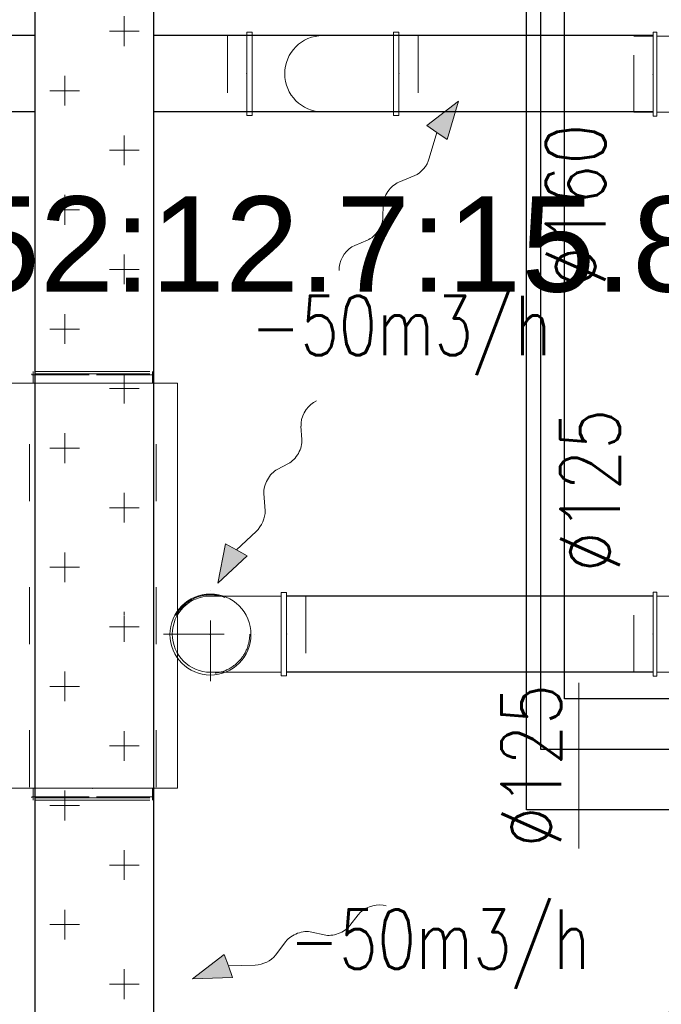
# Model space of a CAD drawing. Header units: millimetres. Extents: x -367720 to -162733, y 309172 to 337444.
# Tile 151 of 256: x -355609 to -354263, y 323507 to 325573. Entities that reach past the tile are written whole.
import ezdxf
from ezdxf.enums import TextEntityAlignment as Align

# ---------------------------------------------------------------- set-up
doc = ezdxf.new("R2010")
doc.units = ezdxf.units.MM
doc.header["$LTSCALE"] = 10
doc.header["$MEASUREMENT"] = 0
doc.linetypes.add('ACAD_ISO03W100', pattern=[30, 12, -18])
doc.linetypes.add('DASHDOT', pattern=[25.4, 12.7, -6.35, 0, -6.35])
doc.layers.get('0').update_dxf_attribs({"color": 255, "lineweight": 13})
for name, color, linetype in [('dveřní mřížky', 1, 'Continuous'), ('LATS_PIPE_REFRIGERANT', 3, 'Continuous'), ('vzt-stavebni prostupy', 30, 'Continuous')]:
    doc.layers.add(name, color=color, linetype=linetype)
for name, color, linetype, lineweight in [('LATS_PIPE_REFRIGERANT_INDEX', 1, 'Continuous', 0), ('VZ1', 6, 'Continuous', 18), ('vzt-izolace', 50, 'Continuous', 9), ('vzt-odvod', 6, 'Continuous', 40), ('vzt-osy', 50, 'DASHDOT', 9), ('vzt-popis', 81, 'Continuous', 20), ('vzt-přívod', 2, 'Continuous', 40), ('vzt-spiro', 50, 'Continuous', 5), ('vzt-tenká', 2, 'Continuous', 20), ('vzt-čárkkovaná', 50, 'ACAD_ISO03W100', 9)]:
    doc.layers.add(name, color=color, linetype=linetype, lineweight=lineweight)
doc.styles.add('LATS_ANNO', font='arial.ttf')
doc.styles.add('PITSIMP8', font='pitsimp8')
doc.styles.add('ROMANS', font='ROMANS.shx', dxfattribs={"height": 80})
doc.styles.add('Romans c', font='romans.shx')

# ---------------------------------------------------------------- blocks, each defined once
blk = doc.blocks.new('A$C44164CF6')
at = {"layer": 'LATS_PIPE_REFRIGERANT', "ltscale": 5}
for p, q in [((317.4, 5227.9), (317.4, 9349.4)), ((267.4, 5121.5), (267.4, 9129.7)), ((237.4, 4994.5), (237.4, 9019.7)), ((877.2, 5227.9), (317.4, 5227.9)), ((877.2, 5121.5), (267.4, 5121.5)), ((877.2, 4994.5), (237.4, 4994.5))]:
    blk.add_line(p, q, dxfattribs=at)
at = {"layer": 'LATS_PIPE_REFRIGERANT_INDEX', "color": 7, "style": 'LATS_ANNO'}
blk.add_text('9.52:12.7:15.88', height=200, dxfattribs=at).set_placement((769.9, 6182.2), align=Align.MIDDLE_RIGHT)
at = {"layer": 'VZ1', "extrusion": (0, -1, -1.22461e-16), "style": 'ROMANS', "width": 0.8, "flags": 1}
for tag, p in [('MATERIAL', (-2269.1, 3112.5, -14812.2)), ('PRIRUBA', (-2269.1, 3112.5, -14812.2)), ('PRUTOK', (-2269.1, 3112.5, -14812.2)), ('PLOCHA', (-2269.1, 3112.5, -14812.2)), ('OBVOD', (-2269.1, 3112.5, -14812.2)), ('NAZEV', (-2269.1, 3112.5, -14812.2)), ('USEK', (-2269.1, 3112.5, -14812.2)), ('KOTA', (-2269.1, 3112.5, -14812.2)), ('TVAR', (-2269.1, 3112.5, -14812.2)), ('NB2', (-2269.1, 3112.5, -14812.2)), ('NB1', (-2269.1, 3112.5, -14812.2)), ('POS', (-2269.1, 3112.5, -14812.2)), ('DB', (-2269.1, 3112.5, -14812.2)), ('DA', (-2269.1, 3112.5, -14812.2)), ('B2', (-2269.1, 3112.5, -14812.2)), ('A2', (-2269.1, 3112.5, -14812.2)), ('B1', (-2269.1, 3112.5, -14812.2)), ('A1', (-2269.1, 3112.5, -14812.2)), ('LT', (-2269.1, 3112.5, -14812.2)), ('MATERIAL', (99885.3, 3112.5, -14812.2)), ('PRIRUBA', (99885.3, 3112.5, -14812.2)), ('PRUTOK', (99885.3, 3112.5, -14812.2)), ('PLOCHA', (99885.3, 3112.5, -14812.2)), ('OBVOD', (99885.3, 3112.5, -14812.2)), ('NAZEV', (99885.3, 3112.5, -14812.2)), ('USEK', (99885.3, 3112.5, -14812.2)), ('KOTA', (99885.3, 3112.5, -14812.2)), ('TVAR', (99885.3, 3112.5, -14812.2)), ('NB2', (99885.3, 3112.5, -14812.2)), ('NB1', (99885.3, 3112.5, -14812.2)), ('POS', (99885.3, 3112.5, -14812.2)), ('DB', (99885.3, 3112.5, -14812.2)), ('DA', (99885.3, 3112.5, -14812.2)), ('B2', (99885.3, 3112.5, -14812.2)), ('B1', (99885.3, 3112.5, -14812.2)), ('LT', (99885.3, 3112.5, -14812.2)), ('A2', (99885.3, 3112.5, -14812.2)), ('A1', (99885.3, 3112.5, -14812.2))]:
    blk.add_attdef(tag, p, '', height=1, rotation=180, dxfattribs=at)
at = {"layer": 'VZ1', "extrusion": (1.22461e-16, 1, 4.44089e-16), "style": 'ROMANS', "width": 0.8, "flags": 1}
for tag, p in [('MATERIAL', (2269.1, 2852.5, 14812.2)), ('PRIRUBA', (2269.1, 2852.5, 14812.2)), ('IZOLACE', (2269.1, 2852.5, 14812.2)), ('PRUTOK', (2269.1, 2852.5, 14812.2)), ('PLOCHA', (2269.1, 2852.5, 14812.2)), ('NASTCE', (2269.1, 2852.5, 14812.2)), ('OBVOD', (2269.1, 2852.5, 14812.2)), ('NAZEV', (2269.1, 2852.5, 14812.2)), ('USEK', (2269.1, 2852.5, 14812.2)), ('KOTA', (2269.1, 2852.5, 14812.2)), ('TVAR', (2269.1, 2852.5, 14812.2)), ('NB2', (2269.1, 2852.5, 14812.2)), ('NB1', (2269.1, 2852.5, 14812.2)), ('POS', (2269.1, 2852.5, 14812.2)), ('VS', (2269.1, 2852.5, 14812.2)), ('B1', (2269.1, 2852.5, 14812.2)), ('A1', (2269.1, 2852.5, 14812.2)), ('LT', (2269.1, 2852.5, 14812.2)), ('MATERIAL', (-99885.3, 2852.5, 14812.2)), ('PRIRUBA', (-99885.3, 2852.5, 14812.2)), ('IZOLACE', (-99885.3, 2852.5, 14812.2)), ('PRUTOK', (-99885.3, 2852.5, 14812.2)), ('PLOCHA', (-99885.3, 2852.5, 14812.2)), ('NASTCE', (-99885.3, 2852.5, 14812.2)), ('OBVOD', (-99885.3, 2852.5, 14812.2)), ('NAZEV', (-99885.3, 2852.5, 14812.2)), ('USEK', (-99885.3, 2852.5, 14812.2)), ('KOTA', (-99885.3, 2852.5, 14812.2)), ('TVAR', (-99885.3, 2852.5, 14812.2)), ('NB2', (-99885.3, 2852.5, 14812.2)), ('NB1', (-99885.3, 2852.5, 14812.2)), ('POS', (-99885.3, 2852.5, 14812.2)), ('B1', (-99885.3, 2852.5, 14812.2)), ('VS', (-99885.3, 2852.5, 14812.2)), ('LT', (-99885.3, 2852.5, 14812.2)), ('A1', (-99885.3, 2852.5, 14812.2))]:
    blk.add_attdef(tag, p, '', height=1, dxfattribs=at)
blk = doc.blocks.new('2DLUK051')
at = {"color": 0, "linetype": 'ByBlock'}
for p, q in [((0.0368, 0.572), (0.0234, 0.5864)), ((-0.029, 0.372), (0.033, 0.4318)), ((0.029, 0.172), (-0.029, 0.228)), ((-0.05, -0.0482), (0.029, 0.028)), ((0, -0.3), (-0.0694, -0.1663)), ((-0.1038, -0.3), (0, -0.5)), ((-0.1038, -0.3), (0, -0.3)), ((0, -0.5), (0.1038, -0.3)), ((0.1038, -0.3), (0, -0.3))]:
    blk.add_line(p, q, dxfattribs=at)
for centre, start, end in [((-0.0364, 0.5038), 313.9193, 42.9591), ((0.0403, 0.3), 133.9193, 226.0807), ((-0.0403, 0.1), 313.9193, 46.0807), ((0.0193, -0.1202), 133.9193, 207.4395)]:
    blk.add_arc(centre, 0.1, start, end, dxfattribs=at)
blk.add_solid([(-0.1038, -0.3), (0.1038, -0.3), (0, -0.5)], dxfattribs=at)
at = {"linetype": 'ByBlock', "style": 'PITSIMP8', "flags": 9}
for tag, p in [('RAUM/GRUPPE', (-0.1081, 0.1556)), ('BEZEICHNUNG', (-0.1081, 0.1756)), ('POS.NR.G-LV', (-0.1081, 0.1356)), ('FABRIKAT', (-0.1081, 0.1156)), ('KENNUNG', (-0.1081, 0.0756)), ('LEISTUNG', (-0.1081, 0.0556)), ('TYP', (-0.1081, 0.0956)), ('VOLUMENSTROM', (-0.1081, 0.0356)), ('DRUCK/-STUFE', (-0.1081, 0.0156)), ('ANSCHLUSS', (-0.1081, -0.0044)), ('GROESSE', (-0.1081, -0.0244)), ('DN', (-0.1081, -0.0444)), ('TEMPERATUR', (-0.1081, -0.0644)), ('SCHUTZART', (-0.1081, -0.1044)), ('DREHZAHL', (-0.1081, -0.0844)), ('SPANNUNG/FREQUENZ', (-0.1081, -0.1244)), ('GEWICHT', (-0.1081, -0.1444)), ('FREI', (-0.1081, -0.1644)), ('FREI', (-0.1081, -0.1844)), ('FREI', (-0.1081, -0.2044))]:
    blk.add_attdef(tag, text='', height=0.01, dxfattribs=at).set_placement(p, align=Align.MIDDLE)
blk = doc.blocks.new('A$C075450A5')
at = {"layer": 'vzt-spiro'}
for p, q in [((148.5, 87.4), (148.5, -87.4)), ((148.5, 87.4), (159.6, 87.4)), ((159.6, 87.4), (159.6, -87.4)), ((0, 80), (148.5, 80)), ((0, -80), (148.6, -80)), ((148.5, -87.4), (159.6, -87.4))]:
    blk.add_line(p, q, dxfattribs=at)
blk.add_arc((0, 0), 80, 90, 270, dxfattribs=at)
blk.add_point((159.7, 0), dxfattribs=at)
at = {"layer": 'vzt-čárkkovaná'}
for p, q in [((200, 80), (159.7, 80)), ((200, 80), (200, -80)), ((200, -80), (159.7, -80))]:
    blk.add_line(p, q, dxfattribs=at)
blk = doc.blocks.new('A$C585E0356')
at = {"layer": 'vzt-osy'}
for p, q in [((0, -98.4), (0, 98.4)), ((-98.4, 0), (98.4, 0))]:
    blk.add_line(p, q, dxfattribs=at)
for p in [(0, -0.8), (0.8, 0)]:
    blk.add_point(p, dxfattribs=at)
at = {"layer": 'vzt-tenká', "ltscale": 100}
blk.add_circle((0, -0.8), 85, dxfattribs=at)
at = {"layer": 'vzt-čárkkovaná'}
blk.add_circle((0, 0), 82.5, dxfattribs=at)
blk = doc.blocks.new('A$C1BC01E27')
at = {"layer": 'vzt-spiro'}
for p, q in [((82, 210), (82, 202)), ((82, 210), (258, 210)), ((82, 210), (82, 202)), ((258, 210), (258, 202)), ((258, 202), (82, 202)), ((90, 202), (90, 160)), ((250, 202), (250, 160)), ((40, 168), (48, 168)), ((40, -8), (40, 168)), ((48, 168), (48, 168)), ((48, 168), (48, -8)), ((300, 168), (292, 168)), ((292, 168), (292, -8)), ((300, -8), (300, 168)), ((48, 160), (90, 160)), ((90, 160), (170, 80)), ((250, 160), (170, 80)), ((292, 160), (250, 160)), ((48, 0), (292, 0)), ((40, -8), (48, -8)), ((40, -8), (48, -8)), ((300, -8), (292, -8))]:
    blk.add_line(p, q, dxfattribs=at)
for p in [(170, 210), (40, 80), (300, 80)]:
    blk.add_point(p, dxfattribs=at)
at = {"layer": 'vzt-čárkkovaná'}
for p, q in [((90, 250), (90, 210)), ((250, 250), (90, 250)), ((250, 250), (250, 210)), ((0, 160), (40, 160)), ((0, 160), (0, 0)), ((340, 160), (300, 160)), ((340, 160), (340, 0)), ((0, 0), (40, 0)), ((340, 0), (300, 0))]:
    blk.add_line(p, q, dxfattribs=at)
blk = doc.blocks.new('A$C37E512F0')
at = {"layer": 'vzt-spiro'}
for p, q in [((-51.4, 167.1), (-51.4, -6.7)), ((-40, 167.1), (-51.4, 167.1)), ((-40, 160.7), (-40, 167.1)), ((-104.3, 160.2), (-215.7, 95.9)), ((-51.4, 160.2), (-104.3, 160.2)), ((-40, 160.7), (-40, -6.7)), ((-215.7, 95.9), (-280, -15.5)), ((-61.4, 0.2), (-98.6, -21.2)), ((-51.4, 0.2), (-61.4, 0.2)), ((-280, -15.5), (-280, -68.3)), ((-40, -6.7), (-51.4, -6.7)), ((-98.6, -21.2), (-120, -58.4)), ((-120, -58.4), (-120, -68.4)), ((-287.4, -68.4), (-110.9, -68.4)), ((-287.4, -68.4), (-287.4, -79.5)), ((-287.4, -79.5), (-110.9, -79.5)), ((-110.9, -68.4), (-110.9, -79.5))]:
    blk.add_line(p, q, dxfattribs=at)
for p in [(-40, 80.2), (-200, -79.8)]:
    blk.add_point(p, dxfattribs=at)
at = {"layer": 'vzt-čárkkovaná'}
for p, q in [((0, 160.2), (-40, 160.2)), ((0, 160.2), (0, 0)), ((0, 0), (-40, 0)), ((-280, -119.8), (-280, -79.5)), ((-280, -119.8), (-280, -79.8)), ((-119.8, -119.8), (-119.8, -79.5)), ((-119.8, -119.8), (-119.8, -79.8)), ((-280, -119.8), (-119.8, -119.8))]:
    blk.add_line(p, q, dxfattribs=at)
blk = doc.blocks.new('A$C061D7A7D')
at = {"layer": 'vzt-tenká'}
for p, q in [((0, 125), (0, 302.5)), ((0, 302.5), (275, 302.5)), ((850, 302.5), (275, 302.5)), ((850, 125), (850, 302.5)), ((0, 125), (0, -52.5)), ((850, 125), (850, -52.5)), ((0, -52.5), (275, -52.5)), ((850, -52.5), (275, -52.5))]:
    blk.add_line(p, q, dxfattribs=at)
blk.add_point((0, 125), dxfattribs=at)
at = {"layer": 'vzt-čárkkovaná'}
for p, q in [((-25, 125), (-25, 250)), ((-25, 250), (0, 250)), ((-20, 125), (-20, 252.8)), ((-20, 252.8), (-17.8, 252.8)), ((-17.8, 252.8), (-17.8, 125)), ((2.2, 257.8), (850.1, 257.8)), ((875, 250), (850, 250)), ((867.8, 252.8), (867.8, 125)), ((870, 252.8), (867.8, 252.8)), ((870, 125), (870, 252.8)), ((875, 125), (875, 250)), ((-25, 125), (-25, 0)), ((-20, 125), (-20, -2.8)), ((-17.8, -2.8), (-17.8, 125)), ((867.8, -2.8), (867.8, 125)), ((870, 125), (870, -2.8)), ((875, 125), (875, 0)), ((-25, 0), (0, 0)), ((875, 0), (850, 0)), ((-20, -2.8), (-17.8, -2.8)), ((2.2, -7.8), (850.1, -7.8)), ((870, -2.8), (867.8, -2.8))]:
    blk.add_line(p, q, dxfattribs=at)
blk = doc.blocks.new('A$C44067DDB')
at = {"layer": 'vzt-izolace'}
h = blk.add_hatch(dxfattribs=at)
h.set_pattern_fill('CROSS', color=256, scale=500)
h.set_pattern_definition([(0, (-810420.72, 72798.83), (125, 125), [62.5, -187.5]), (90, (-810389.47, 72767.58), (-125, 125), [62.5, -187.5])])
edge = h.paths.add_edge_path()
edge.add_line((9706.055, 14693.7587), (9955.7231, 14693.7587))
edge.add_line((9955.7231, 10710.1981), (9955.7231, 14693.7587))
edge.add_line((9705.7231, 14693.7587), (9705.7231, 10710.1981))
edge.add_line((9706.055, 10710.1981), (9955.7231, 10710.1981))
at = {"layer": 'VZ1', "color": 2}
blk.add_line((10075.1242, 11663.4658, 2875), (10075.1242, 11663.4658, 2700), dxfattribs=at)
blk.add_line((10075.1242, 11663.4658, 2875), (10075.1242, 11663.4658, 2700), dxfattribs=at)
at = {"layer": 'vzt-odvod', "lineweight": 30}
for p, q in [((9705.7231, 12919.602, -158.0148), (7368.4522, 12919.602, -5847.5956)), ((11003.0307, 12919.602, 3000), (9955.7231, 12919.602, 450.5562)), ((9705.7231, 12759.602, -158.0148), (7368.4522, 12759.602, -5847.5956)), ((11003.0307, 12759.602, 3000), (9955.7231, 12759.602, 450.5562)), ((11002.8964, 11743.4658, 2889.2313), (10233.9435, 11743.4658, 2670.5084)), ((11002.8964, 11743.4658, 2889.2313), (10233.9435, 11743.4658, 2670.5084)), ((11002.8964, 11583.4658, 2889.2313), (10233.9435, 11583.4658, 2670.5084)), ((11002.8964, 11583.4658, 2889.2313), (10233.9435, 11583.4658, 2670.5084))]:
    blk.add_line(p, q, dxfattribs=at)
at = {"layer": 'vzt-popis'}
blk.add_line((10847.46, 11561.2637, 50000), (10847.46, 11213.6446, 50000), dxfattribs=at)
blk.add_line((10847.46, 11561.2637, 50000), (10847.46, 11213.6446, 50000), dxfattribs=at)
at = {"layer": 'vzt-přívod', "lineweight": 30}
for p, q in [((9705.7231, 14740.45, 2936.5022), (9705.7231, 10710.1981, 2936.5022)), ((9955.7231, 10710.1981, 2936.5022), (9955.7231, 14740.45, 2858.5603))]:
    blk.add_line(p, q, dxfattribs=at)
at = {"layer": 'vzt-spiro'}
for p, q in [((10150.4965, 12926.963, -549.4945), (10150.4965, 12752.241, -549.4945)), ((10161.5896, 12926.963, -549.4945), (10150.4965, 12926.963, -549.4945)), ((10161.5896, 12926.963, -549.4945), (10161.5896, 12752.241, -549.4945)), ((10310.0961, 12919.602, -549.4945), (10161.5896, 12919.602, -549.4945)), ((10161.5896, 12752.241, -549.4945), (10150.4965, 12752.241, -549.4945)), ((10310.0961, 12759.602, -549.4945), (10161.4553, 12759.602, -549.4945))]:
    blk.add_line(p, q, dxfattribs=at)
blk.add_point((10150.3622, 12839.602, -549.4945), dxfattribs=at)
at = {"layer": 'vzt-čárkkovaná'}
for p, q in [((10110.0961, 12919.602, -549.4945), (10110.0961, 12759.602, -549.4945)), ((10110.0961, 12919.602, -549.4945), (10150.3622, 12919.602, -549.4945)), ((10110.0961, 12759.602, -549.4945), (10150.3622, 12759.602, -549.4945))]:
    blk.add_line(p, q, dxfattribs=at)
at = {"layer": 'vzt-odvod', "xscale": -1, "rotation": 90}
for p in [(11212.8964, 13008.6625, 3000), (11212.8964, 11833.4658, 3000)]:
    blk.add_blockref('A$C1BC01E27', p, dxfattribs=at)
at = {"layer": 'vzt-odvod'}
for name, p in [('A$C075450A5', (10310.0961, 12839.602, -549.4945)), ('A$C585E0356', (10074.3439, 11663.4658, 2682)), ('A$C585E0356', (10074.3439, 11663.4658, 2682)), ('A$C075450A5', (10074.3439, 11663.4658, 2682)), ('A$C075450A5', (10074.3439, 11663.4658, 2682))]:
    blk.add_blockref(name, p, dxfattribs=at)
at = {"layer": 'vzt-odvod', "lineweight": 30, "xscale": -1, "rotation": 270}
blk.add_blockref('A$C37E512F0', (11052.6964, 10959.2988, 3000), dxfattribs=at)
at = {"layer": 'vzt-přívod', "xscale": -1, "rotation": 270}
blk.add_blockref('A$C061D7A7D', (9702.5, 11340), dxfattribs=at)
at = {"layer": 'vzt-stavebni prostupy', "xscale": -1, "rotation": 90}
blk.add_blockref('A$C1BC01E27', (11212.8964, 11833.4658, 3000), dxfattribs=at)
at = {"layer": 'vzt-tenká'}
for p, xscale, yscale, zscale, rotation in [((10481.6552, 12617.0732), 250.0000000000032, 400, 250.0000000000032, 145.5742201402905), ((10187.3679, 11945.395), -250.0000000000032, 400.0000000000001, 250.0000000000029, 330.8341041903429), ((10187.3679, 11945.395), -250.0000000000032, 400.0000000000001, 250.0000000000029, 330.8341041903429), ((10224.7023, 11007.9556), -250.0000000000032, 400.0000000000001, 250.0000000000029, 289.9332241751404), ((10224.7023, 11007.9556), -250.0000000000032, 400.0000000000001, 250.0000000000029, 289.9332241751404)]:
    blk.add_blockref('2DLUK051', p, dxfattribs=dict(at, xscale=xscale, yscale=yscale, zscale=zscale, rotation=rotation))
at = {"layer": 'dveřní mřížky', "color": 4, "style": 'Romans c', "width": 0.75}
for p in [(10474.1526, 12248.8057), (10474.1526, 12248.8057), (10555.3557, 10960.7336), (10555.3557, 10960.7336)]:
    blk.add_text('-50m3/h', height=125, dxfattribs=at).set_placement(p, align=Align.CENTER)
at = {"layer": 'VZ1', "extrusion": (1.04009e-13, 1, -4.87544e-15), "style": 'ROMANS', "width": 0.8, "flags": 1}
for tag in ['KOTA', 'USEK', 'TVAR', 'POS', 'NB2', 'NB1', 'VS', 'LT', 'D']:
    blk.add_attdef(tag, (-111318.983, 5039.0799, 11669.1415), '', height=1, dxfattribs=at)
at = {"layer": 'VZ1', "extrusion": (1, -3.06152e-16, 0), "style": 'ROMANS', "width": 0.8, "flags": 1}
for tag in ['NB2', 'NB1', 'PRUTOK', 'USEK', 'KOTA', 'NAZEV', 'PRIRUBA2', 'POS', 'MATERIAL', 'PRUMER', 'PLOCHA', 'LT', 'UHEL', 'R', 'D', 'TVAR']:
    blk.add_attdef(tag, (11669.1415, 5039.0799, 111318.983), '', height=1, rotation=90, dxfattribs=at)
at = {"layer": 'VZ1', "extrusion": (-2.71917e-32, 1, -4.44089e-16), "style": 'ROMANS', "width": 0.8, "flags": 1}
for tag, p in [('MATERIAL', (-177204.9859, 2943.2966, 11491.6104)), ('PRIRUBA', (-177204.9859, 2943.2966, 11491.6104)), ('PRUTOK', (-177204.9859, 2943.2966, 11491.6104)), ('PLOCHA', (-177204.9859, 2943.2966, 11491.6104)), ('OBVOD', (-177204.9859, 2943.2966, 11491.6104)), ('NAZEV', (-177204.9859, 2943.2966, 11491.6104)), ('KOTA', (-177204.9859, 2943.2966, 11491.6104)), ('USEK', (-177204.9859, 2943.2966, 11491.6104)), ('TVAR', (-177204.9859, 2943.2966, 11491.6104)), ('NBN', (-177204.9859, 2943.2966, 11491.6104)), ('POS', (-177204.9859, 2943.2966, 11491.6104)), ('NB3', (-177204.9859, 2943.2966, 11491.6104)), ('VS', (-177204.9859, 2943.2966, 11491.6104)), ('LT', (-177204.9859, 2943.2966, 11491.6104)), ('B', (-177204.9859, 2943.2966, 11491.6104)), ('R', (-177204.9859, 2943.2966, 11491.6104)), ('A', (-177204.9859, 2943.2966, 11491.6104)), ('MATERIAL', (-11332.888, 6131.7212, 9501.275)), ('MATERIAL', (-11332.9671, 2943.2966, 9501.275)), ('PRIRUBA', (-11332.888, 6131.7212, 9501.275)), ('PRIRUBA', (-11332.9671, 2943.2966, 9501.275)), ('PRUTOK', (-11332.888, 6131.7212, 9501.275)), ('PRUTOK', (-11332.9671, 2943.2966, 9501.275)), ('PLOCHA', (-11332.888, 6131.7212, 9501.275)), ('PLOCHA', (-11332.9671, 2943.2966, 9501.275)), ('OBVOD', (-11332.888, 6131.7212, 9501.275)), ('OBVOD', (-11332.9671, 2943.2966, 9501.275)), ('NAZEV', (-11332.888, 6131.7212, 9501.275)), ('NAZEV', (-11332.9671, 2943.2966, 9501.275)), ('KOTA', (-11332.888, 6131.7212, 9501.275)), ('USEK', (-11332.888, 6131.7212, 9501.275)), ('KOTA', (-11332.9671, 2943.2966, 9501.275)), ('USEK', (-11332.9671, 2943.2966, 9501.275)), ('TVAR', (-11332.888, 6131.7212, 9501.275)), ('TVAR', (-11332.9671, 2943.2966, 9501.275)), ('NBN', (-11332.888, 6131.7212, 9501.275)), ('NBN', (-11332.9671, 2943.2966, 9501.275)), ('POS', (-11332.888, 6131.7212, 9501.275)), ('NB3', (-11332.888, 6131.7212, 9501.275)), ('POS', (-11332.9671, 2943.2966, 9501.275)), ('NB3', (-11332.9671, 2943.2966, 9501.275)), ('VS', (-11332.888, 6131.7212, 9501.275)), ('LT', (-11332.888, 6131.7212, 9501.275)), ('VS', (-11332.9671, 2943.2966, 9501.275)), ('LT', (-11332.9671, 2943.2966, 9501.275)), ('B', (-11332.888, 6131.7212, 9501.275)), ('R', (-11332.888, 6131.7212, 9501.275)), ('A', (-11332.888, 6131.7212, 9501.275)), ('B', (-11332.9671, 2943.2966, 9501.275)), ('R', (-11332.9671, 2943.2966, 9501.275)), ('A', (-11332.9671, 2943.2966, 9501.275)), ('MATERIAL', (-109446.9123, 2943.2966, 9501.275)), ('PRIRUBA', (-109446.9123, 2943.2966, 9501.275)), ('PRUTOK', (-109446.9123, 2943.2966, 9501.275)), ('PLOCHA', (-109446.9123, 2943.2966, 9501.275)), ('OBVOD', (-109446.9123, 2943.2966, 9501.275)), ('NAZEV', (-109446.9123, 2943.2966, 9501.275)), ('KOTA', (-109446.9123, 2943.2966, 9501.275)), ('USEK', (-109446.9123, 2943.2966, 9501.275)), ('TVAR', (-109446.9123, 2943.2966, 9501.275)), ('NBN', (-109446.9123, 2943.2966, 9501.275)), ('POS', (-109446.9123, 2943.2966, 9501.275)), ('NB3', (-109446.9123, 2943.2966, 9501.275)), ('VS', (-109446.9123, 2943.2966, 9501.275)), ('LT', (-109446.9123, 2943.2966, 9501.275)), ('B', (-109446.9123, 2943.2966, 9501.275)), ('R', (-109446.9123, 2943.2966, 9501.275)), ('A', (-109446.9123, 2943.2966, 9501.275))]:
    blk.add_attdef(tag, p, '', height=1, dxfattribs=at)
at = {"layer": 'VZ1', "extrusion": (-1, 0, 0), "style": 'ROMANS', "width": 0.8, "flags": 1}
for tag, p in [('NB3', (-11312.8354, 2943.2966, -178642.0188)), ('PRUTOK', (-11312.8354, 2943.2966, -178642.0188)), ('USEK', (-11312.8354, 2943.2966, -178642.0188)), ('VS', (-11312.8354, 2943.2966, -178642.0188)), ('NAZEV', (-11312.8354, 2943.2966, -178642.0188)), ('KOTA', (-11312.8354, 2943.2966, -178642.0188)), ('POS', (-11312.8354, 2943.2966, -178642.0188)), ('MATERIAL', (-11312.8354, 2943.2966, -178642.0188)), ('PRIRUBA', (-11312.8354, 2943.2966, -178642.0188)), ('PLOCHA', (-11312.8354, 2943.2966, -178642.0188)), ('OBVOD', (-11312.8354, 2943.2966, -178642.0188)), ('R', (-11312.8354, 2943.2966, -178642.0188)), ('LT', (-11312.8354, 2943.2966, -178642.0188)), ('B', (-11312.8354, 2943.2966, -178642.0188)), ('A', (-11312.8354, 2943.2966, -178642.0188)), ('TVAR', (-11312.8354, 2943.2966, -178642.0188)), ('NB3', (-9322.5, 6131.7212, -12769.9209)), ('PRUTOK', (-9322.5, 6131.7212, -12769.9209)), ('USEK', (-9322.5, 6131.7212, -12769.9209)), ('VS', (-9322.5, 6131.7212, -12769.9209)), ('NAZEV', (-9322.5, 6131.7212, -12769.9209)), ('KOTA', (-9322.5, 6131.7212, -12769.9209)), ('POS', (-9322.5, 6131.7212, -12769.9209)), ('MATERIAL', (-9322.5, 6131.7212, -12769.9209)), ('PRIRUBA', (-9322.5, 6131.7212, -12769.9209)), ('PLOCHA', (-9322.5, 6131.7212, -12769.9209)), ('OBVOD', (-9322.5, 6131.7212, -12769.9209)), ('R', (-9322.5, 6131.7212, -12769.9209)), ('LT', (-9322.5, 6131.7212, -12769.9209)), ('B', (-9322.5, 6131.7212, -12769.9209)), ('A', (-9322.5, 6131.7212, -12769.9209)), ('TVAR', (-9322.5, 6131.7212, -12769.9209)), ('NB3', (-9322.5, 2943.2966, -12770)), ('PRUTOK', (-9322.5, 2943.2966, -12770)), ('USEK', (-9322.5, 2943.2966, -12770)), ('VS', (-9322.5, 2943.2966, -12770)), ('NAZEV', (-9322.5, 2943.2966, -12770)), ('KOTA', (-9322.5, 2943.2966, -12770)), ('POS', (-9322.5, 2943.2966, -12770)), ('MATERIAL', (-9322.5, 2943.2966, -12770)), ('PRIRUBA', (-9322.5, 2943.2966, -12770)), ('PLOCHA', (-9322.5, 2943.2966, -12770)), ('OBVOD', (-9322.5, 2943.2966, -12770)), ('R', (-9322.5, 2943.2966, -12770)), ('LT', (-9322.5, 2943.2966, -12770)), ('B', (-9322.5, 2943.2966, -12770)), ('A', (-9322.5, 2943.2966, -12770)), ('TVAR', (-9322.5, 2943.2966, -12770)), ('NB3', (-9322.5, 2943.2966, -110883.9452)), ('PRUTOK', (-9322.5, 2943.2966, -110883.9452)), ('USEK', (-9322.5, 2943.2966, -110883.9452)), ('VS', (-9322.5, 2943.2966, -110883.9452)), ('NAZEV', (-9322.5, 2943.2966, -110883.9452)), ('KOTA', (-9322.5, 2943.2966, -110883.9452)), ('POS', (-9322.5, 2943.2966, -110883.9452)), ('MATERIAL', (-9322.5, 2943.2966, -110883.9452)), ('PRIRUBA', (-9322.5, 2943.2966, -110883.9452)), ('PLOCHA', (-9322.5, 2943.2966, -110883.9452)), ('OBVOD', (-9322.5, 2943.2966, -110883.9452)), ('R', (-9322.5, 2943.2966, -110883.9452)), ('LT', (-9322.5, 2943.2966, -110883.9452)), ('B', (-9322.5, 2943.2966, -110883.9452)), ('A', (-9322.5, 2943.2966, -110883.9452)), ('TVAR', (-9322.5, 2943.2966, -110883.9452))]:
    blk.add_attdef(tag, p, '', height=1, rotation=270, dxfattribs=at)
at = {"layer": 'VZ1', "extrusion": (1, -2.32324e-14, 0), "style": 'ROMANS', "width": 0.8, "flags": 1}
for tag in ['NB2', 'NB1', 'PRUTOK', 'USEK', 'KOTA', 'NAZEV', 'PRIRUBA2', 'POS', 'MATERIAL', 'PRUMER', 'PLOCHA', 'LT', 'UHEL', 'R', 'D', 'TVAR']:
    blk.add_attdef(tag, (11224.1742, 2147.9426, 13745.0379), '', height=1, rotation=270, dxfattribs=at)
at = {"layer": 'VZ1', "extrusion": (-1.83691e-16, -1, 0), "style": 'ROMANS', "width": 0.8, "flags": 1}
for tag in ['POZNAMKA', 'NB2', 'NB1', 'DATA-HODNOTA', 'DATA-KLIC', 'PRUTOK', 'USEK', 'DRUHTLUM', 'ZETA', 'PR', 'TYP', 'NAZEV', 'POS', 'VETA']:
    blk.add_attdef(tag, (111863.9472, 3000, -10940.785), '', height=1, dxfattribs=at)
at = {"layer": 'VZ1', "extrusion": (0, 1, -1.26974e-15), "style": 'ROMANS', "width": 0.8, "flags": 1}
for tag in ['PRIRUBA2', 'MATERIAL', 'PRUMER', 'IZOLACE', 'PRUTOK', 'PLOCHA', 'NASTCE', 'NAZEV', 'KOTA', 'USEK', 'TVAR', 'POS', 'NB2', 'NB1', 'VS', 'LT', 'D']:
    blk.add_attdef(tag, (-111858.983, 2389.3275, 10075), '', height=1, dxfattribs=at)
at = {"layer": 'VZ1', "style": 'ROMANS', "width": 0.8, "flags": 1}
for tag in ['VS', 'OBVOD', 'USEK', 'IZOLACE', 'NASTCE', 'PRUTOK', 'KOTA', 'POS', 'PRIRUBA', 'PLOCHA', 'A1', 'TVAR', 'NB2', 'NB1', 'NAZEV', 'MATERIAL', 'LT', 'B1']:
    blk.add_attdef(tag, (12740, 9530), '', height=1, rotation=270, dxfattribs=at)
at = {"layer": 'VZ1', "extrusion": (0, -1, 0), "style": 'ROMANS', "width": 0.8, "flags": 1}
for tag, p in [('NBN', (179201.405, 2639.0523, -9490.3354)), ('NB3', (179201.405, 2639.0523, -9490.3354)), ('PRUTOK', (179201.405, 2639.0523, -9490.3354)), ('USEK', (179201.405, 2639.0523, -9490.3354)), ('VS', (179201.405, 2639.0523, -9490.3354)), ('NAZEV', (179201.405, 2639.0523, -9490.3354)), ('KOTA', (179201.405, 2639.0523, -9490.3354)), ('POS', (179201.405, 2639.0523, -9490.3354)), ('MATERIAL', (179201.405, 2639.0523, -9490.3354)), ('PRIRUBA', (179201.405, 2639.0523, -9490.3354)), ('PLOCHA', (179201.405, 2639.0523, -9490.3354)), ('OBVOD', (179201.405, 2639.0523, -9490.3354)), ('R', (179201.405, 2639.0523, -9490.3354)), ('LT', (179201.405, 2639.0523, -9490.3354)), ('B', (179201.405, 2639.0523, -9490.3354)), ('A', (179201.405, 2639.0523, -9490.3354)), ('TVAR', (179201.405, 2639.0523, -9490.3354)), ('NBN', (13329.3863, 2639.0523, -7500)), ('NB3', (13329.3863, 2639.0523, -7500)), ('PRUTOK', (13329.3863, 2639.0523, -7500)), ('USEK', (13329.3863, 2639.0523, -7500)), ('VS', (13329.3863, 2639.0523, -7500)), ('NAZEV', (13329.3863, 2639.0523, -7500)), ('KOTA', (13329.3863, 2639.0523, -7500)), ('POS', (13329.3863, 2639.0523, -7500)), ('MATERIAL', (13329.3863, 2639.0523, -7500)), ('PRIRUBA', (13329.3863, 2639.0523, -7500)), ('PLOCHA', (13329.3863, 2639.0523, -7500)), ('OBVOD', (13329.3863, 2639.0523, -7500)), ('R', (13329.3863, 2639.0523, -7500)), ('LT', (13329.3863, 2639.0523, -7500)), ('B', (13329.3863, 2639.0523, -7500)), ('A', (13329.3863, 2639.0523, -7500)), ('TVAR', (13329.3863, 2639.0523, -7500)), ('TVAR', (111443.3315, 2639.0523, -7500)), ('A', (111443.3315, 2639.0523, -7500)), ('B', (111443.3315, 2639.0523, -7500)), ('LT', (111443.3315, 2639.0523, -7500)), ('R', (111443.3315, 2639.0523, -7500)), ('OBVOD', (111443.3315, 2639.0523, -7500)), ('PLOCHA', (111443.3315, 2639.0523, -7500)), ('PRIRUBA', (111443.3315, 2639.0523, -7500)), ('MATERIAL', (111443.3315, 2639.0523, -7500)), ('POS', (111443.3315, 2639.0523, -7500)), ('KOTA', (111443.3315, 2639.0523, -7500)), ('NAZEV', (111443.3315, 2639.0523, -7500)), ('VS', (111443.3315, 2639.0523, -7500)), ('USEK', (111443.3315, 2639.0523, -7500)), ('PRUTOK', (111443.3315, 2639.0523, -7500)), ('NB3', (111443.3315, 2639.0523, -7500)), ('NBN', (111443.3315, 2639.0523, -7500)), ('NBN', (111443.3315, 2639.0523, -7500)), ('NB3', (111443.3315, 2639.0523, -7500)), ('PRUTOK', (111443.3315, 2639.0523, -7500)), ('USEK', (111443.3315, 2639.0523, -7500)), ('VS', (111443.3315, 2639.0523, -7500)), ('NAZEV', (111443.3315, 2639.0523, -7500)), ('KOTA', (111443.3315, 2639.0523, -7500)), ('POS', (111443.3315, 2639.0523, -7500)), ('MATERIAL', (111443.3315, 2639.0523, -7500)), ('PRIRUBA', (111443.3315, 2639.0523, -7500)), ('PLOCHA', (111443.3315, 2639.0523, -7500)), ('OBVOD', (111443.3315, 2639.0523, -7500)), ('R', (111443.3315, 2639.0523, -7500)), ('LT', (111443.3315, 2639.0523, -7500)), ('B', (111443.3315, 2639.0523, -7500)), ('A', (111443.3315, 2639.0523, -7500)), ('TVAR', (111443.3315, 2639.0523, -7500))]:
    blk.add_attdef(tag, p, '', height=1, rotation=90, dxfattribs=at)
at = {"layer": 'VZ1', "extrusion": (2.83287e-14, -1, 0), "style": 'ROMANS', "width": 0.8, "flags": 1}
for tag, p in [('IZOLACE', (4619.6938, 3000, -5099.5832)), ('NASTCE', (4619.6938, 3000, -5099.5832)), ('NB2', (4619.6938, 3000, -5099.5832)), ('NB1', (4619.6938, 3000, -5099.5832)), ('VS', (4619.6938, 3000, -5099.5832)), ('PRUTOK', (4619.6938, 3000, -5099.5832)), ('USEK', (4619.6938, 3000, -5099.5832)), ('KOTA', (4619.6938, 3000, -5099.5832)), ('NAZEV', (4619.6938, 3000, -5099.5832)), ('PRIRUBA2', (4619.6938, 3000, -5099.5832)), ('POS', (4619.6938, 3000, -5099.5832)), ('MATERIAL', (4619.6938, 3000, -5099.5832)), ('PRUMER', (4619.6938, 3000, -5099.5832)), ('PLOCHA', (4619.6938, 3000, -5099.5832)), ('LT', (4619.6938, 3000, -5099.5832)), ('D', (4619.6938, 3000, -5099.5832)), ('TVAR', (4619.6938, 3000, -5099.5832)), ('IZOLACE', (102733.639, 3000, -4512.6709)), ('NASTCE', (102733.639, 3000, -4512.6709)), ('NB2', (102733.639, 3000, -4512.6709)), ('NB1', (102733.639, 3000, -4512.6709)), ('VS', (102733.639, 3000, -4512.6709)), ('PRUTOK', (102733.639, 3000, -4512.6709)), ('USEK', (102733.639, 3000, -4512.6709)), ('KOTA', (102733.639, 3000, -4512.6709)), ('NAZEV', (102733.639, 3000, -4512.6709)), ('PRIRUBA2', (102733.639, 3000, -4512.6709)), ('POS', (102733.639, 3000, -4512.6709)), ('MATERIAL', (102733.639, 3000, -4512.6709)), ('PRUMER', (102733.639, 3000, -4512.6709)), ('PLOCHA', (102733.639, 3000, -4512.6709)), ('LT', (102733.639, 3000, -4512.6709)), ('D', (102733.639, 3000, -4512.6709)), ('TVAR', (102733.639, 3000, -4512.6709))]:
    blk.add_attdef(tag, p, '', height=1, dxfattribs=at)
at = {"layer": 'vzt-popis', "style": 'ROMANS', "width": 0.8}
for s, p in [('%%C160', (10840.5098, 12563.2488, 50000)), ('%%c125', (10870.7856, 11964.862, 50000)), ('%%c125', (10870.7856, 11964.862, 50000)), ('%%c125', (10747.46, 11387.4541, 50000)), ('%%c125', (10747.46, 11387.4541, 50000))]:
    blk.add_text(s, height=125, rotation=90, dxfattribs=at).set_placement(p, align=Align.MIDDLE_CENTER)
at = {"layer": 'vzt-přívod', "lineweight": 30, "extrusion": (-1, 0, 0), "style": 'ROMANS', "width": 0.8, "flags": 1}
for p in [(-11312.8354, 2943.2966, -178642.0188), (-9322.5, 6131.7212, -12769.9209), (-9322.5, 2943.2966, -12770), (-9322.5, 2943.2966, -110883.9452)]:
    blk.add_attdef('NBN', p, '', height=1, rotation=270, dxfattribs=at)
at = {"layer": 'vzt-přívod', "lineweight": 30, "extrusion": (0.707107, 0.707107, 0), "style": 'ROMANS', "width": 0.8, "flags": 1}
for tag, p in [('PRIRUBA2', (-1079.1254, 2936.5022, 15975.6328)), ('MATERIAL', (-1079.1254, 2936.5022, 15975.6328)), ('PRUMER', (-1079.1254, 2936.5022, 15975.6328)), ('IZOLACE', (-1079.1254, 2936.5022, 15975.6328)), ('PRUTOK', (-1079.1254, 2936.5022, 15975.6328)), ('PLOCHA', (-1079.1254, 2936.5022, 15975.6328)), ('NASTCE', (-1079.1254, 2936.5022, 15975.6328)), ('NAZEV', (-1079.1254, 2936.5022, 15975.6328)), ('KOTA', (-1079.1254, 2936.5022, 15975.6328)), ('USEK', (-1079.1254, 2936.5022, 15975.6328)), ('TVAR', (-1079.1254, 2936.5022, 15975.6328)), ('POS', (-1079.1254, 2936.5022, 15975.6328)), ('NB2', (-1079.1254, 2936.5022, 15975.6328)), ('NB1', (-1079.1254, 2936.5022, 15975.6328)), ('VS', (-1079.1254, 2936.5022, 15975.6328)), ('LT', (-1079.1254, 2936.5022, 15975.6328)), ('D', (-1079.1254, 2936.5022, 15975.6328)), ('PRIRUBA2', (-70456.1614, 2936.5022, 85352.6688)), ('MATERIAL', (-70456.1614, 2936.5022, 85352.6688)), ('PRUMER', (-70456.1614, 2936.5022, 85352.6688)), ('IZOLACE', (-70456.1614, 2936.5022, 85352.6688)), ('PRUTOK', (-70456.1614, 2936.5022, 85352.6688)), ('PLOCHA', (-70456.1614, 2936.5022, 85352.6688)), ('NASTCE', (-70456.1614, 2936.5022, 85352.6688)), ('NAZEV', (-70456.1614, 2936.5022, 85352.6688)), ('KOTA', (-70456.1614, 2936.5022, 85352.6688)), ('USEK', (-70456.1614, 2936.5022, 85352.6688)), ('TVAR', (-70456.1614, 2936.5022, 85352.6688)), ('POS', (-70456.1614, 2936.5022, 85352.6688)), ('NB2', (-70456.1614, 2936.5022, 85352.6688)), ('NB1', (-70456.1614, 2936.5022, 85352.6688)), ('VS', (-70456.1614, 2936.5022, 85352.6688)), ('LT', (-70456.1614, 2936.5022, 85352.6688)), ('D', (-70456.1614, 2936.5022, 85352.6688))]:
    blk.add_attdef(tag, p, '', height=1, dxfattribs=at)
at = {"layer": 'vzt-přívod', "lineweight": 30, "style": 'ROMANS', "width": 0.8, "flags": 1}
for tag, p in [('USEK', (11882.7585, 10460.1981, 2936.5022)), ('UHEL', (11882.7585, 10460.1981, 2936.5022)), ('PRUTOK', (11882.7585, 10460.1981, 2936.5022)), ('KOTA', (11882.7585, 10460.1981, 2936.5022)), ('PRIRUBA2', (11882.7585, 10460.1981, 2936.5022)), ('POS', (11882.7585, 10460.1981, 2936.5022)), ('PRUMER', (11882.7585, 10460.1981, 2936.5022)), ('PLOCHA', (11882.7585, 10460.1981, 2936.5022)), ('TVAR', (11882.7585, 10460.1981, 2936.5022)), ('NB2', (11882.7585, 10460.1981, 2936.5022)), ('NB1', (11882.7585, 10460.1981, 2936.5022)), ('NAZEV', (11882.7585, 10460.1981, 2936.5022)), ('MATERIAL', (11882.7585, 10460.1981, 2936.5022)), ('LT', (11882.7585, 10460.1981, 2936.5022)), ('R', (11882.7585, 10460.1981, 2936.5022)), ('D', (11882.7585, 10460.1981, 2936.5022)), ('USEK', (109996.7036, 10460.1981, 2936.5022)), ('UHEL', (109996.7036, 10460.1981, 2936.5022)), ('PRUTOK', (109996.7036, 10460.1981, 2936.5022)), ('KOTA', (109996.7036, 10460.1981, 2936.5022)), ('PRIRUBA2', (109996.7036, 10460.1981, 2936.5022)), ('POS', (109996.7036, 10460.1981, 2936.5022)), ('PRUMER', (109996.7036, 10460.1981, 2936.5022)), ('PLOCHA', (109996.7036, 10460.1981, 2936.5022)), ('TVAR', (109996.7036, 10460.1981, 2936.5022)), ('NB2', (109996.7036, 10460.1981, 2936.5022)), ('NB1', (109996.7036, 10460.1981, 2936.5022)), ('NAZEV', (109996.7036, 10460.1981, 2936.5022)), ('MATERIAL', (109996.7036, 10460.1981, 2936.5022)), ('LT', (109996.7036, 10460.1981, 2936.5022)), ('R', (109996.7036, 10460.1981, 2936.5022)), ('D', (109996.7036, 10460.1981, 2936.5022))]:
    blk.add_attdef(tag, p, '', height=1, rotation=270, dxfattribs=at)
at = {"layer": 'vzt-přívod', "lineweight": 30, "extrusion": (-1, 0, 1.77636e-15), "style": 'ROMANS', "width": 0.8, "flags": 1}
for tag in ['IZOLACE', 'NASTCE', 'NB2', 'NB1', 'VS', 'PRUTOK', 'USEK', 'KOTA', 'NAZEV', 'POS', 'MATERIAL', 'PRIRUBA', 'PLOCHA', 'OBVOD', 'LT', 'B1', 'A1', 'TVAR']:
    blk.add_attdef(tag, (-9530, 2813.2966, -12620), '', height=1, dxfattribs=at)

msp = doc.modelspace()

# ---------------------------------------------------------------- block references
msp.add_blockref('A$C44164CF6', (-354782.9, 318920.1))

# ---------------------------------------------------------------- next in the draw order: block references
msp.add_blockref('A$C44067DDB', (-365282.9, 312620.1))

doc.saveas('drawing.dxf')
